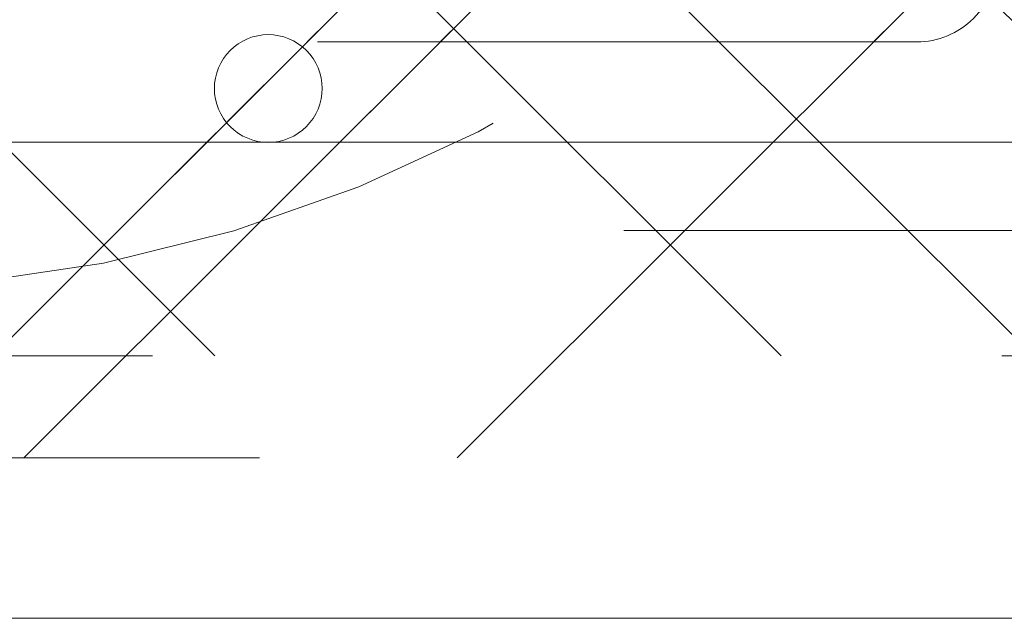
# Model space of a CAD drawing. Header units: inches. Extents: x -463 to -294, y -230 to 12.
# Tile 58 of 68: x -345.105 to -343.559, y 2.425 to 3.366. Entities that reach past the tile are written whole.
import ezdxf

# ---------------------------------------------------------------- set-up
doc = ezdxf.new("R2010")
doc.units = ezdxf.units.IN
doc.header["$LTSCALE"] = 32
doc.header["$MEASUREMENT"] = 0
doc.linetypes.add('Dash Style-1', pattern=[0.083328, 0.041656, -0.041672])
for name, color, linetype, lineweight in [('DashLineFill', 7, 'Dash Style-1', 13), ('None', 7, 'Continuous', 18), ('Wood_1-H', 7, 'Continuous', 13), ('Wood_1-V', 7, 'Continuous', 13)]:
    doc.layers.add(name, color=color, linetype=linetype, lineweight=lineweight)
pattern_1 = [(45, (0, 0), (-1.61301565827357, 1.935715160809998), []), (45, (-1.0608, 1.0608), (-0.4723460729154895, 0.4167612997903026), [])]

# ---------------------------------------------------------------- blocks, each defined once
blk = doc.blocks.new('1BRPFY-Leg_Plate (2D)')
at = {"layer": 'DashLineFill', "linetype": 'Continuous', "lineweight": 13}
h = blk.add_hatch(dxfattribs=at)
h.set_pattern_fill('Steel', color=253, style=0, pattern_type=2)
h.set_pattern_definition(pattern_1)
edge = h.paths.add_edge_path()
edge.add_arc((-1.704724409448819, -1.704724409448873), 0.125984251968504, 179.9999999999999, 269.9999999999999)
edge.add_line((-1.704724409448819, -1.830708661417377), (1.704724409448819, -1.830708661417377))
edge.add_arc((1.704724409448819, -1.704724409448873), 0.125984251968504, 270.0000000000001, 360.0000000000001)
edge.add_line((1.830708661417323, -1.704724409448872), (1.830708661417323, 1.704724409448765))
edge.add_arc((1.704724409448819, 1.704724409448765), 0.1259842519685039, 0, 90)
edge.add_line((1.704724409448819, 1.830708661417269), (-1.704724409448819, 1.830708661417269))
edge.add_arc((-1.704724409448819, 1.704724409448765), 0.1259842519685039, 90, 180)
edge.add_line((-1.830708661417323, 1.704724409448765), (-1.830708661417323, -1.704724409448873))
at = {"layer": 'DashLineFill', "flags": 128}
blk.add_lwpolyline([(-1.830708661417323, -1.704724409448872, 0.414213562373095), (-1.704724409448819, -1.830708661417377), (1.704724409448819, -1.830708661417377, 0.414213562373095), (1.830708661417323, -1.704724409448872), (1.830708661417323, 1.704724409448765, 0.414213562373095), (1.704724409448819, 1.830708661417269), (-1.704724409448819, 1.830708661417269, 0.414213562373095), (-1.830708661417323, 1.704724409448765)], format="xyb", close=True, dxfattribs=at)
blk = doc.blocks.new('1BRPX5-Util_Bkt_Sm-F (2D)')
at = {"layer": 'DashLineFill', "linetype": 'Continuous', "lineweight": 13}
h = blk.add_hatch(dxfattribs=at)
h.set_pattern_fill('Steel', color=253, style=0, pattern_type=2)
h.set_pattern_definition(pattern_1)
edge = h.paths.add_edge_path()
edge.add_line((-4.468503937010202, 4.413385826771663), (-3.12992125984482, 4.413385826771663))
edge.add_line((-3.12992125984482, 4.413385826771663), (-3.12992125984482, -1.854330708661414))
edge.add_line((-3.12992125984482, -1.854330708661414), (-4.468503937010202, -1.854330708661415))
edge.add_line((-4.468503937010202, -1.854330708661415), (-4.468503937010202, -1.988188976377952))
edge.add_line((-4.468503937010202, -1.988188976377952), (-2.421259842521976, -1.988188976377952))
edge.add_line((-2.421259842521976, -1.988188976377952), (-2.421259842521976, -2.366141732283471))
edge.add_arc((-2.303149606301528, -2.366141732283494), 0.1181102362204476, 179.9999999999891, 270.000000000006)
edge.add_line((-2.303149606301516, -2.484251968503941), (2.303149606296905, -2.484251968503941))
edge.add_arc((2.303149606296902, -2.366141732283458), 0.1181102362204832, 270.0000000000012, 359.9999999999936)
edge.add_line((2.421259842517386, -2.366141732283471), (2.421259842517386, -1.988188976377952))
edge.add_line((2.421259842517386, -1.988188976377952), (4.468503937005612, -1.988188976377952))
edge.add_line((4.468503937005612, -1.988188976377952), (4.468503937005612, -1.854330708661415))
edge.add_line((4.468503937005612, -1.854330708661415), (3.12992125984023, -1.854330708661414))
edge.add_line((3.12992125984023, -1.854330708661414), (3.12992125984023, 4.413385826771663))
edge.add_line((3.12992125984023, 4.413385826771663), (4.468503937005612, 4.413385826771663))
edge.add_line((4.468503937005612, 4.413385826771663), (4.468503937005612, 4.547244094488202))
edge.add_line((4.468503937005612, 4.547244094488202), (2.421259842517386, 4.547244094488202))
edge.add_line((2.421259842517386, 4.547244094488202), (2.421259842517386, 4.925196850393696))
edge.add_arc((2.303149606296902, 4.925196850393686), 0.1181102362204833, 5.365542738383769e-12, 89.99999999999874)
edge.add_line((2.303149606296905, 5.043307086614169), (-2.303149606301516, 5.043307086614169))
edge.add_arc((-2.303149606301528, 4.92519685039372), 0.1181102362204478, 89.99999999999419, 180.0000000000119)
edge.add_line((-2.421259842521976, 4.925196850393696), (-2.421259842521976, 4.547244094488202))
edge.add_line((-2.421259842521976, 4.547244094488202), (-4.468503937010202, 4.547244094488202))
edge.add_line((-4.468503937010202, 4.547244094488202), (-4.468503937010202, 4.413385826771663))
at = {"layer": 'DashLineFill', "flags": 128}
blk.add_lwpolyline([(-4.468503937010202, 4.413385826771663), (-3.12992125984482, 4.413385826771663), (-3.12992125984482, -1.854330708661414), (-4.468503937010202, -1.854330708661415), (-4.468503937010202, -1.988188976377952), (-2.421259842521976, -1.988188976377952), (-2.421259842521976, -2.366141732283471, 0.4142135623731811), (-2.303149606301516, -2.484251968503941), (2.303149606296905, -2.484251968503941, 0.4142135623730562), (2.421259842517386, -2.366141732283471), (2.421259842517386, -1.988188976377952), (4.468503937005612, -1.988188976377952), (4.468503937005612, -1.854330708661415), (3.12992125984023, -1.854330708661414), (3.12992125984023, 4.413385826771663), (4.468503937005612, 4.413385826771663), (4.468503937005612, 4.547244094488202), (2.421259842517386, 4.547244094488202), (2.421259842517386, 4.925196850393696, 0.4142135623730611), (2.303149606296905, 5.043307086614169), (-2.303149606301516, 5.043307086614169, 0.4142135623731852), (-2.421259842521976, 4.925196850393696), (-2.421259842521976, 4.547244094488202), (-4.468503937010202, 4.547244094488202)], format="xyb", close=True, dxfattribs=at)
blk = doc.blocks.new('Slate-LegBrace (2D)')
at = {"layer": 'DashLineFill', "linetype": 'Continuous', "lineweight": 13}
h = blk.add_hatch(dxfattribs=at)
h.set_pattern_fill('Steel', color=253, style=0, pattern_type=2)
h.set_pattern_definition(pattern_1)
edge = h.paths.add_edge_path()
edge.add_line((-2.199587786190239, -0.1351515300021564), (-1.374775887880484, -0.1351515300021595))
edge.add_arc((3.636636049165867e-15, -0.01355418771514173), 1.380142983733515, 185.0545920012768, 354.9454079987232)
edge.add_line((1.374775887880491, -0.13515153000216), (2.199718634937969, -0.1351515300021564))
edge.add_arc((6.54243738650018e-05, -0.01705725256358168), 2.202821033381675, 183.0731271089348, 356.92687289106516, ccw=False)
h = blk.add_hatch(dxfattribs=at)
h.set_pattern_fill('Steel', color=253, style=0, pattern_type=2)
h.set_pattern_definition(pattern_1)
h.paths.add_polyline_path([(0.6865492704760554, -1.819226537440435), (0.6948460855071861, -1.819625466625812), (0.703063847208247, -1.820835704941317), (0.7111234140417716, -1.822845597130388), (0.7189471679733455, -1.825635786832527), (0.7264597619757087, -1.829179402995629), (0.7335888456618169, -1.833442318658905), (0.7402657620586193, -1.838383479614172), (0.7464262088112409, -1.843955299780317), (0.7520108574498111, -1.850104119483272), (0.7569659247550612, -1.856770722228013), (0.7612436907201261, -1.86389090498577), (0.7648029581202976, -1.871396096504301), (0.7676094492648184, -1.879214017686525), (0.769636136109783, -1.887269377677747), (0.7708635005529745, -1.895484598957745), (0.771279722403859, -1.903780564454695), (0.7708807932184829, -1.912077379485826), (0.7696705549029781, -1.920295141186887), (0.7676606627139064, -1.928354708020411), (0.7648704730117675, -1.936178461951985), (0.7613268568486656, -1.943691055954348), (0.7570639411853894, -1.950820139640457), (0.7521227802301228, -1.957497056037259), (0.7465509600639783, -1.963657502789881), (0.7404021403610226, -1.969242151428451), (0.733735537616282, -1.974197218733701), (0.7266153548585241, -1.978474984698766), (0.719110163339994, -1.982034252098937), (0.71129224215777, -1.984840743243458), (0.7032368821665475, -1.986867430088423), (0.6950216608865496, -1.988094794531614), (0.6867256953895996, -1.988511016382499), (0.6784288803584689, -1.988112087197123), (0.6702111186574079, -1.986901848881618), (0.6621515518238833, -1.984891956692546), (0.6543277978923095, -1.982101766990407), (0.6468152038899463, -1.978558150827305), (0.6396861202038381, -1.974295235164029), (0.6330092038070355, -1.969354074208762), (0.626848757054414, -1.963782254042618), (0.6212641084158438, -1.957633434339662), (0.6163090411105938, -1.950966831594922), (0.6120312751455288, -1.943846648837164), (0.6084720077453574, -1.936341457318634), (0.6056655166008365, -1.92852353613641), (0.6036388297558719, -1.920468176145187), (0.6024114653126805, -1.912252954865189), (0.6019952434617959, -1.903956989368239), (0.6023941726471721, -1.895660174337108), (0.6036044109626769, -1.887442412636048), (0.6056143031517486, -1.879382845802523), (0.6084044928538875, -1.871559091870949), (0.6119481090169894, -1.864046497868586), (0.6162110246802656, -1.856917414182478), (0.6211521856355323, -1.850240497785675), (0.6267240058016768, -1.844080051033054), (0.6328728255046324, -1.838495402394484), (0.6395394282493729, -1.833540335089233), (0.6466596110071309, -1.829262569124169), (0.654164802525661, -1.825703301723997), (0.661982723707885, -1.822896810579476), (0.6700380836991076, -1.820870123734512), (0.6782533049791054, -1.81964275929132)])
at = {"layer": 'DashLineFill', "flags": 128}
blk.add_lwpolyline([(-2.199587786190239, -0.1351515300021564), (-1.374775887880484, -0.1351515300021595, 0.9154551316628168), (1.374775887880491, -0.13515153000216), (2.199718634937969, -0.1351515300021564, -0.9477524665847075)], format="xyb", close=True, dxfattribs=at)
blk.add_lwpolyline([(0.6865492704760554, -1.819226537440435), (0.6948460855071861, -1.819625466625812), (0.703063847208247, -1.820835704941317), (0.7111234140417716, -1.822845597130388), (0.7189471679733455, -1.825635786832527), (0.7264597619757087, -1.829179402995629), (0.7335888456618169, -1.833442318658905), (0.7402657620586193, -1.838383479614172), (0.7464262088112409, -1.843955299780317), (0.7520108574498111, -1.850104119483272), (0.7569659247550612, -1.856770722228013), (0.7612436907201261, -1.86389090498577), (0.7648029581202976, -1.871396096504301), (0.7676094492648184, -1.879214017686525), (0.769636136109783, -1.887269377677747), (0.7708635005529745, -1.895484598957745), (0.771279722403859, -1.903780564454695), (0.7708807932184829, -1.912077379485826), (0.7696705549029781, -1.920295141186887), (0.7676606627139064, -1.928354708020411), (0.7648704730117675, -1.936178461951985), (0.7613268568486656, -1.943691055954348), (0.7570639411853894, -1.950820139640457), (0.7521227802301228, -1.957497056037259), (0.7465509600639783, -1.963657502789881), (0.7404021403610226, -1.969242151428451), (0.733735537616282, -1.974197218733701), (0.7266153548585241, -1.978474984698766), (0.719110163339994, -1.982034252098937), (0.71129224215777, -1.984840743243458), (0.7032368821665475, -1.986867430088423), (0.6950216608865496, -1.988094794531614), (0.6867256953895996, -1.988511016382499), (0.6784288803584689, -1.988112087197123), (0.6702111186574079, -1.986901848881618), (0.6621515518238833, -1.984891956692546), (0.6543277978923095, -1.982101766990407), (0.6468152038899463, -1.978558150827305), (0.6396861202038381, -1.974295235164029), (0.6330092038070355, -1.969354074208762), (0.626848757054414, -1.963782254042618), (0.6212641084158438, -1.957633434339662), (0.6163090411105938, -1.950966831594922), (0.6120312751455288, -1.943846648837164), (0.6084720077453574, -1.936341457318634), (0.6056655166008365, -1.92852353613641), (0.6036388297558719, -1.920468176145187), (0.6024114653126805, -1.912252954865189), (0.6019952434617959, -1.903956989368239), (0.6023941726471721, -1.895660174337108), (0.6036044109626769, -1.887442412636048), (0.6056143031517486, -1.879382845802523), (0.6084044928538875, -1.871559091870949), (0.6119481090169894, -1.864046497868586), (0.6162110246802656, -1.856917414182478), (0.6211521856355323, -1.850240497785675), (0.6267240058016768, -1.844080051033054), (0.6328728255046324, -1.838495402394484), (0.6395394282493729, -1.833540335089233), (0.6466596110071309, -1.829262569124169), (0.654164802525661, -1.825703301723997), (0.661982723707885, -1.822896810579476), (0.6700380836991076, -1.820870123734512), (0.6782533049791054, -1.81964275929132)], close=True, dxfattribs=at)
blk = doc.blocks.new('Group-24')
at = {"layer": 'Wood_1-H'}
for points in [[(-29.91847138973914, 17.40267035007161), (28.30987506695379, 17.40267035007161)], [(28.30987506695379, 17.40267035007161), (-29.91847138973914, 17.40267035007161)], [(-29.91847138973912, 17.40267035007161), (28.30987506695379, 17.40267035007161), (28.30987506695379, 17.40267035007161), (-29.91847138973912, 17.40267035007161)]]:
    blk.add_lwpolyline(points, dxfattribs=at)
at = {"layer": 'Wood_1-V'}
for points in [[(-1.760991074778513, 18.1507018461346), (28.30987506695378, 18.1507018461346), (28.30987506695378, 17.40267035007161), (-1.760991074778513, 17.40267035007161), (-1.760991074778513, 18.1507018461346)], [(-1.760991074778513, 18.1507018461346), (28.30987506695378, 18.1507018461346), (28.30987506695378, 17.40267035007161), (-1.760991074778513, 17.40267035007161), (-1.760991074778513, 18.1507018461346)], [(-1.760991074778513, 18.1507018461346), (-1.760991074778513, 18.1507018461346), (28.30987506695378, 18.1507018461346), (28.30987506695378, 18.1507018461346), (-1.760991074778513, 18.1507018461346)], [(28.30987506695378, 17.40267035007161), (28.30987506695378, 17.40267035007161), (-1.760991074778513, 17.40267035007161), (-1.760991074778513, 17.40267035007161), (28.30987506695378, 17.40267035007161)]]:
    blk.add_lwpolyline(points, dxfattribs=at)
at = {"layer": 'Wood_1-H', "color": 7}
for name in ['1BRPX5-Util_Bkt_Sm-F (2D)', 'Slate-LegBrace (2D)', '1BRPFY-Leg_Plate (2D)']:
    blk.add_blockref(name, (14.05790656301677, 20.13889082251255), dxfattribs=at)
blk = doc.blocks.new('1BRPT9-Bracket (2D)')
at = {"layer": 'DashLineFill', "linetype": 'Continuous', "lineweight": 13}
h = blk.add_hatch(dxfattribs=at)
h.set_pattern_fill('Steel', color=253, style=0, pattern_type=2)
h.set_pattern_definition(pattern_1)
edge = h.paths.add_edge_path()
edge.add_arc((1.677931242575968, -8.488188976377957), 0.2519685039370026, 269.999999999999, 360.0000000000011)
edge.add_line((1.929899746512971, -8.488188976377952), (1.929899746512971, -7.480314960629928))
edge.add_line((1.929899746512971, -7.480314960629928), (2.323600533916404, -7.480314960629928))
edge.add_line((2.323600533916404, -7.480314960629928), (2.323600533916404, 7.461135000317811))
edge.add_line((2.323600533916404, 7.461135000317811), (1.929899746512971, 7.480314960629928))
edge.add_line((1.929899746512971, 7.480314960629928), (1.929899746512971, 8.488188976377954))
edge.add_arc((1.677931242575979, 8.488188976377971), 0.2519685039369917, 359.999999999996, 450.0000000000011)
edge.add_line((1.677931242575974, 8.740157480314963), (-2.32206875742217, 8.740157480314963))
edge.add_line((-2.32206875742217, 8.740157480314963), (-2.32206875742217, -8.74015748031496))
edge.add_line((-2.32206875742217, -8.74015748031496), (1.677931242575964, -8.74015748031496))
at = {"layer": 'DashLineFill'}
blk.add_line((2.126750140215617, 7.461135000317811), (2.126750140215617, -7.480314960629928), dxfattribs=at)
at = {"layer": 'DashLineFill', "flags": 128}
blk.add_lwpolyline([(1.677931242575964, -8.74015748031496, 0.4142135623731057), (1.929899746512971, -8.488188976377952), (1.929899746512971, -7.480314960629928), (2.323600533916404, -7.480314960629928), (2.323600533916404, 7.461135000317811), (1.929899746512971, 7.480314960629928), (1.929899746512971, 8.488188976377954, 0.4142135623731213), (1.677931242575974, 8.740157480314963), (-2.32206875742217, 8.740157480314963), (-2.32206875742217, -8.74015748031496)], format="xyb", close=True, dxfattribs=at)
blk = doc.blocks.new('Group-50')
at = {"layer": 'None', "color": 7, "rotation": 270}
blk.add_blockref('1BRPT9-Bracket (2D)', (11.8413711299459, 20.13889082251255), dxfattribs=at)
blk = doc.blocks.new('Group-51')
at = {"layer": 'None'}
blk.add_blockref('Group-50', (0, 0), dxfattribs=at)

msp = doc.modelspace()

# ---------------------------------------------------------------- block references
at = {"layer": 'None'}
for name in ['Group-24', 'Group-51']:
    msp.add_blockref(name, (-359.4593240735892, -14.97747349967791), dxfattribs=at)

doc.saveas('drawing.dxf')
